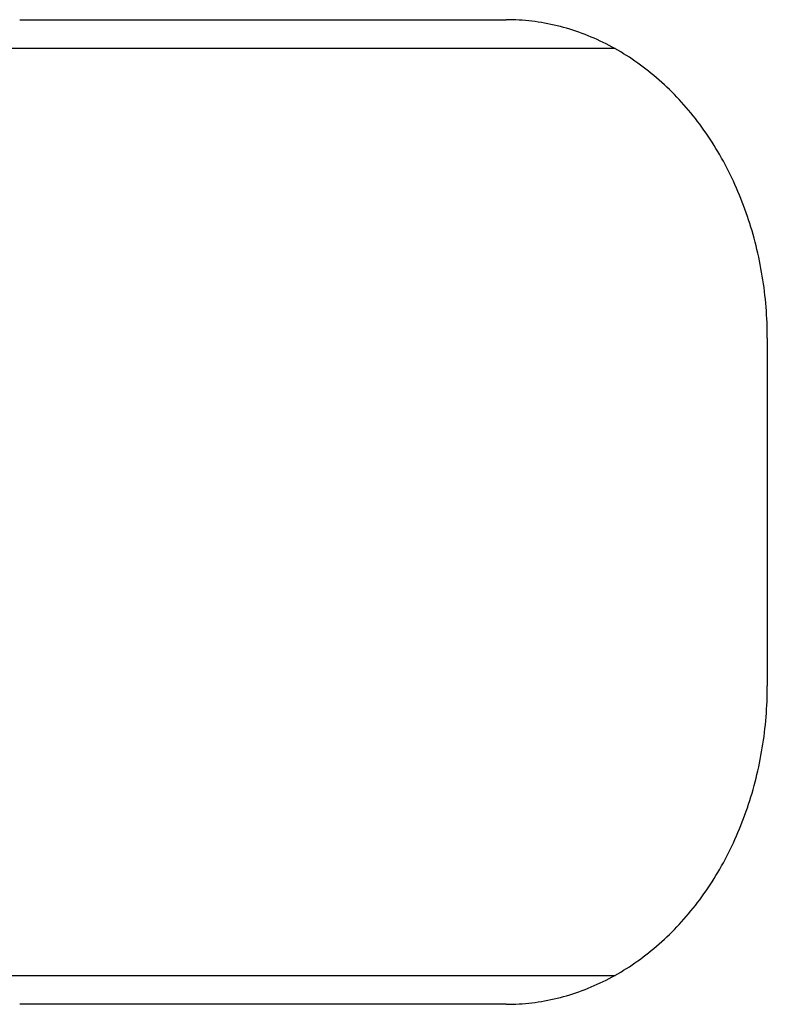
# Model space of a CAD drawing. Extents: x 987 to 2641, y 1244 to 2490.
# Tile 115 of 138: x 2412 to 2425, y 2033 to 2050. Entities that reach past the tile are written whole.
import ezdxf

# ---------------------------------------------------------------- set-up
doc = ezdxf.new("R2010")
doc.units = 0
doc.layers.add('KF_GRAVIS_8_REAR', color=7, linetype='CONTINUOUS')

# ---------------------------------------------------------------- blocks, each defined once
blk = doc.blocks.new('KF_GRAVIS_8_REAR')
at = {"layer": 'KF_GRAVIS_8_REAR'}
for p, q in [((-102.24305, -95.5), (-93.84495, -95.5)), ((-91.96804, -96), (-114.97947, -96)), ((-89.33961, -101), (-89.33961, -107)), ((-114.97947, -112), (-91.96804, -112)), ((-93.84495, -112.5), (-102.24305, -112.5))]:
    blk.add_line(p, q, dxfattribs=at)
for points in [[(-89.3396, -101, 0), (-89.34, -100.933, 0), (-89.341, -100.865, 0), (-89.3427, -100.798, 0), (-89.345, -100.73, 0), (-89.3481, -100.663, 0), (-89.3518, -100.595, 0), (-89.3562, -100.528, 0), (-89.3613, -100.461, 0), (-89.3671, -100.394, 0), (-89.3735, -100.327, 0), (-89.3806, -100.26, 0), (-89.3884, -100.193, 0), (-89.3968, -100.126, 0), (-89.4059, -100.06, 0), (-89.4157, -99.9933, 0), (-89.4262, -99.927, 0), (-89.4373, -99.8609, 0), (-89.4491, -99.7949, 0), (-89.4615, -99.7292, 0), (-89.4746, -99.6636, 0), (-89.4884, -99.5982, 0), (-89.5028, -99.5331, 0), (-89.5179, -99.4681, 0), (-89.5336, -99.4034, 0), (-89.55, -99.339, 0), (-89.567, -99.2748, 0), (-89.5847, -99.2108, 0), (-89.603, -99.1471, 0), (-89.6219, -99.0837, 0), (-89.6415, -99.0206, 0), (-89.6617, -98.9578, 0), (-89.6826, -98.8952, 0), (-89.704, -98.833, 0), (-89.7261, -98.7712, 0), (-89.7488, -98.7096, 0), (-89.7722, -98.6484, 0), (-89.7961, -98.5876, 0), (-89.8207, -98.5271, 0), (-89.8458, -98.467, 0), (-89.8716, -98.4073, 0), (-89.898, -98.348, 0), (-89.9249, -98.2891, 0), (-89.9525, -98.2305, 0), (-89.9806, -98.1724, 0), (-90.0093, -98.1148, 0), (-90.0386, -98.0575, 0), (-90.0685, -98.0007, 0), (-90.0989, -97.9444, 0), (-90.1299, -97.8885, 0), (-90.1615, -97.8331, 0), (-90.1936, -97.7781, 0), (-90.2262, -97.7237, 0), (-90.2594, -97.6697, 0), (-90.2932, -97.6162, 0), (-90.3275, -97.5633, 0), (-90.3623, -97.5108, 0), (-90.3976, -97.4589, 0), (-90.4335, -97.4075, 0), (-90.4698, -97.3567, 0), (-90.5067, -97.3064, 0), (-90.5441, -97.2567, 0), (-90.582, -97.2075, 0), (-90.6203, -97.1589, 0), (-90.6592, -97.1109, 0), (-90.6985, -97.0635, 0), (-90.7383, -97.0166, 0), (-90.7786, -96.9704, 0), (-90.8194, -96.9248, 0), (-90.8605, -96.8797, 0), (-90.9022, -96.8354, 0), (-90.9443, -96.7916, 0), (-90.9868, -96.7484, 0), (-91.0297, -96.7059, 0), (-91.0731, -96.6641, 0), (-91.1169, -96.6229, 0), (-91.1611, -96.5824, 0), (-91.2057, -96.5425, 0), (-91.2507, -96.5033, 0), (-91.2961, -96.4648, 0), (-91.3419, -96.4269, 0), (-91.3881, -96.3898, 0), (-91.4346, -96.3533, 0), (-91.4815, -96.3175, 0), (-91.5287, -96.2825, 0), (-91.5763, -96.2481, 0), (-91.6243, -96.2145, 0), (-91.6726, -96.1816, 0), (-91.7212, -96.1494, 0), (-91.7701, -96.118, 0), (-91.8193, -96.0873, 0), (-91.8688, -96.0573, 0), (-91.9187, -96.0281, 0), (-91.9688, -95.9996, 0), (-92.0192, -95.9718, 0), (-92.0699, -95.9449, 0), (-92.1208, -95.9187, 0), (-92.172, -95.8932, 0), (-92.2235, -95.8685, 0), (-92.2752, -95.8446, 0), (-92.3271, -95.8215, 0), (-92.3793, -95.7992, 0), (-92.4317, -95.7776, 0), (-92.4843, -95.7568, 0), (-92.5371, -95.7368, 0), (-92.5901, -95.7176, 0), (-92.6433, -95.6992, 0), (-92.6967, -95.6816, 0), (-92.7502, -95.6648, 0), (-92.804, -95.6488, 0), (-92.8578, -95.6336, 0), (-92.9118, -95.6193, 0), (-92.966, -95.6057, 0), (-93.0203, -95.5929, 0), (-93.0747, -95.581, 0), (-93.1292, -95.5698, 0), (-93.1839, -95.5595, 0), (-93.2386, -95.55, 0), (-93.2935, -95.5414, 0), (-93.3484, -95.5335, 0), (-93.4034, -95.5265, 0), (-93.4584, -95.5203, 0), (-93.5135, -95.5149, 0), (-93.5687, -95.5104, 0), (-93.6239, -95.5066, 0), (-93.6791, -95.5037, 0), (-93.7344, -95.5017, 0), (-93.7897, -95.5004, 0), (-93.845, -95.5, 0)], [(-93.845, -112.5, 0), (-93.7897, -112.5, 0), (-93.7344, -112.498, 0), (-93.6791, -112.496, 0), (-93.6239, -112.493, 0), (-93.5687, -112.49, 0), (-93.5135, -112.485, 0), (-93.4584, -112.48, 0), (-93.4034, -112.474, 0), (-93.3484, -112.466, 0), (-93.2935, -112.459, 0), (-93.2386, -112.45, 0), (-93.1839, -112.44, 0), (-93.1292, -112.43, 0), (-93.0747, -112.419, 0), (-93.0203, -112.407, 0), (-92.966, -112.394, 0), (-92.9118, -112.381, 0), (-92.8578, -112.366, 0), (-92.804, -112.351, 0), (-92.7502, -112.335, 0), (-92.6967, -112.318, 0), (-92.6433, -112.301, 0), (-92.5901, -112.282, 0), (-92.5371, -112.263, 0), (-92.4843, -112.243, 0), (-92.4317, -112.222, 0), (-92.3793, -112.201, 0), (-92.3271, -112.178, 0), (-92.2752, -112.155, 0), (-92.2235, -112.131, 0), (-92.172, -112.107, 0), (-92.1208, -112.081, 0), (-92.0699, -112.055, 0), (-92.0192, -112.028, 0), (-91.9688, -112, 0), (-91.9187, -111.972, 0), (-91.8688, -111.943, 0), (-91.8193, -111.913, 0), (-91.7701, -111.882, 0), (-91.7212, -111.851, 0), (-91.6726, -111.818, 0), (-91.6243, -111.785, 0), (-91.5763, -111.752, 0), (-91.5287, -111.718, 0), (-91.4815, -111.682, 0), (-91.4346, -111.647, 0), (-91.3881, -111.61, 0), (-91.3419, -111.573, 0), (-91.2961, -111.535, 0), (-91.2507, -111.497, 0), (-91.2057, -111.458, 0), (-91.1611, -111.418, 0), (-91.1169, -111.377, 0), (-91.0731, -111.336, 0), (-91.0297, -111.294, 0), (-90.9868, -111.252, 0), (-90.9443, -111.208, 0), (-90.9022, -111.165, 0), (-90.8605, -111.12, 0), (-90.8194, -111.075, 0), (-90.7786, -111.03, 0), (-90.7383, -110.983, 0), (-90.6985, -110.937, 0), (-90.6592, -110.889, 0), (-90.6203, -110.841, 0), (-90.582, -110.792, 0), (-90.5441, -110.743, 0), (-90.5067, -110.694, 0), (-90.4698, -110.643, 0), (-90.4335, -110.592, 0), (-90.3976, -110.541, 0), (-90.3623, -110.489, 0), (-90.3275, -110.437, 0), (-90.2932, -110.384, 0), (-90.2594, -110.33, 0), (-90.2262, -110.276, 0), (-90.1936, -110.222, 0), (-90.1615, -110.167, 0), (-90.1299, -110.112, 0), (-90.0989, -110.056, 0), (-90.0685, -109.999, 0), (-90.0386, -109.942, 0), (-90.0093, -109.885, 0), (-89.9806, -109.828, 0), (-89.9525, -109.769, 0), (-89.9249, -109.711, 0), (-89.898, -109.652, 0), (-89.8716, -109.593, 0), (-89.8458, -109.533, 0), (-89.8207, -109.473, 0), (-89.7961, -109.412, 0), (-89.7722, -109.352, 0), (-89.7488, -109.29, 0), (-89.7261, -109.229, 0), (-89.704, -109.167, 0), (-89.6826, -109.105, 0), (-89.6617, -109.042, 0), (-89.6415, -108.979, 0), (-89.6219, -108.916, 0), (-89.603, -108.853, 0), (-89.5847, -108.789, 0), (-89.567, -108.725, 0), (-89.55, -108.661, 0), (-89.5336, -108.597, 0), (-89.5179, -108.532, 0), (-89.5028, -108.467, 0), (-89.4884, -108.402, 0), (-89.4746, -108.336, 0), (-89.4615, -108.271, 0), (-89.4491, -108.205, 0), (-89.4373, -108.139, 0), (-89.4262, -108.073, 0), (-89.4157, -108.007, 0), (-89.4059, -107.94, 0), (-89.3968, -107.874, 0), (-89.3884, -107.807, 0), (-89.3806, -107.74, 0), (-89.3735, -107.673, 0), (-89.3671, -107.606, 0), (-89.3613, -107.539, 0), (-89.3562, -107.472, 0), (-89.3518, -107.405, 0), (-89.3481, -107.337, 0), (-89.345, -107.27, 0), (-89.3427, -107.202, 0), (-89.341, -107.135, 0), (-89.34, -107.067, 0), (-89.3396, -107, 0)]]:
    blk.add_polyline3d(points, dxfattribs=at)

msp = doc.modelspace()

# ---------------------------------------------------------------- block references
at = {"layer": 'KF_GRAVIS_8_REAR'}
msp.add_blockref('KF_GRAVIS_8_REAR', (2514.017, 2145.913), dxfattribs=at)

doc.saveas('drawing.dxf')
